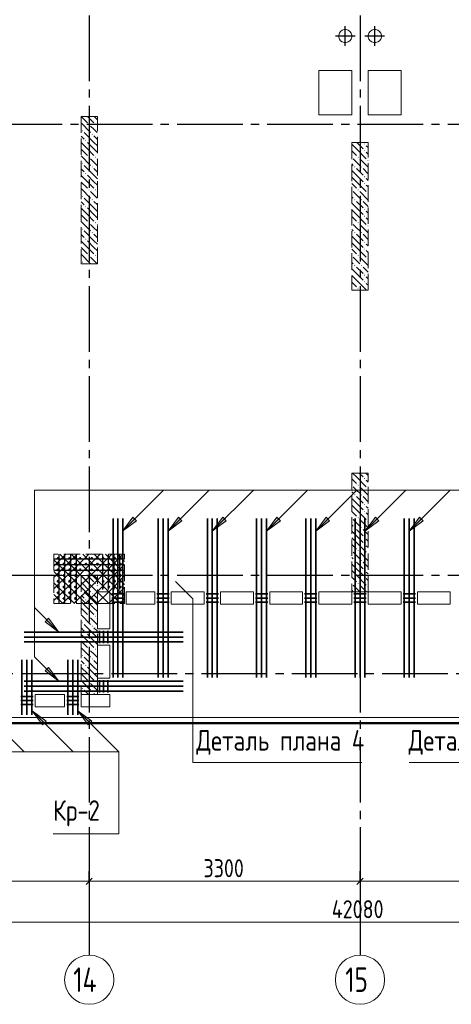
# Model space of a CAD drawing. Header units: millimetres. Extents: x 0 to 61017, y 0 to 42000.
# Tile 7 of 16: x 24092 to 29352, y 16370 to 28380. Entities that reach past the tile are written whole.
import ezdxf

# ---------------------------------------------------------------- set-up
doc = ezdxf.new("R2010")
doc.units = ezdxf.units.MM
doc.linetypes.add('______2', pattern=[270, 200, -70])
doc.linetypes.add('______5', pattern=[1100, 800, -100, 100, -100])
for name, color, linetype, lineweight, true_color in [('S1 Стержни арматуры фон', 7, '______2', 13, 0xa0a0a0), ('Вспомогательная арматура', 7, 'Continuous', 18, 0x656565), ('Поперечная арматура', 7, 'Continuous', 18, 0x5a2814), ('Поперечное армирование AW фон', 7, '______2', 13, 0xa0a0a0)]:
    doc.layers.add(name, color=color, linetype=linetype, lineweight=lineweight, true_color=true_color)
for name, color, linetype, lineweight in [('Standard', 7, 'Continuous', 25), ('ЖБ Перекрытие верхний уровень', 7, 'Continuous', 35), ('ЖБ Пилон', 7, 'Continuous', 35), ('Оси', 40, '______5', 18), ('Позиционная метка номер позиции', 7, 'Continuous', 13), ('Примечания', 7, 'Continuous', 25)]:
    doc.layers.add(name, color=color, linetype=linetype, lineweight=lineweight)
doc.styles.add('GOST 2.304-81', font='txt')
doc.styles.add('ISOCPEUR', font='txt')

msp = doc.modelspace()

# ---------------------------------------------------------------- hatches: boundary and pattern name
at = {"layer": 'ЖБ Пилон', "linetype": 'Continuous', "lineweight": 18, "transparency": 33554687}
for points in [[(24850, 27023), (24857, 27030), (24863, 27023), (24857, 27017)], [(24930, 27103), (24937, 27110), (24943, 27103), (24937, 27097)], [(25010, 27103), (25017, 27110), (25023, 27103), (25017, 27097)], [(24890, 26903), (24897, 26910), (24903, 26903), (24897, 26897)], [(24970, 26983), (24977, 26990), (24983, 26983), (24977, 26977)], [(28290, 26863), (28297, 26870), (28303, 26863), (28297, 26857)], [(28290, 26783), (28297, 26790), (28303, 26783), (28297, 26777)], [(24930, 26703), (24937, 26710), (24943, 26703), (24937, 26697)], [(25010, 26703), (25017, 26710), (25023, 26703), (25017, 26697)], [(28140, 26707), (28143, 26703), (28140, 26700)], [(28210, 26703), (28217, 26710), (28223, 26703), (28217, 26697)], [(28330, 26663), (28337, 26670), (28340, 26667), (28340, 26660), (28337, 26657)], [(24850, 26623), (24857, 26630), (24863, 26623), (24857, 26617)], [(24970, 26583), (24977, 26590), (24983, 26583), (24977, 26577)], [(28170, 26583), (28177, 26590), (28183, 26583), (28177, 26577)], [(28250, 26583), (28257, 26590), (28263, 26583), (28257, 26577)], [(24890, 26503), (24897, 26510), (24903, 26503), (24897, 26497)], [(28290, 26463), (28297, 26470), (28303, 26463), (28297, 26457)], [(24930, 26303), (24937, 26310), (24943, 26303), (24937, 26297)], [(25010, 26303), (25017, 26310), (25023, 26303), (25017, 26297)], [(28140, 26307), (28143, 26303), (28140, 26300)], [(28210, 26303), (28217, 26310), (28223, 26303), (28217, 26297)], [(28290, 26383), (28297, 26390), (28303, 26383), (28297, 26377)], [(24850, 26223), (24857, 26230), (24863, 26223), (24857, 26217)], [(24970, 26183), (24977, 26190), (24983, 26183), (24977, 26177)], [(28170, 26183), (28177, 26190), (28183, 26183), (28177, 26177)], [(28250, 26183), (28257, 26190), (28263, 26183), (28257, 26177)], [(28330, 26263), (28337, 26270), (28340, 26267), (28340, 26260), (28337, 26257)], [(24890, 26103), (24897, 26110), (24903, 26103), (24897, 26097)], [(28290, 26063), (28297, 26070), (28303, 26063), (28297, 26057)], [(28290, 25983), (28297, 25990), (28303, 25983), (28297, 25977)], [(24850, 25823), (24857, 25830), (24863, 25823), (24857, 25817)], [(24930, 25903), (24937, 25910), (24943, 25903), (24937, 25897)], [(25010, 25903), (25017, 25910), (25023, 25903), (25017, 25897)], [(28140, 25907), (28143, 25903), (28140, 25900)], [(28210, 25903), (28217, 25910), (28223, 25903), (28217, 25897)], [(28330, 25863), (28337, 25870), (28340, 25867), (28340, 25860), (28337, 25857)], [(24890, 25703), (24897, 25710), (24903, 25703), (24897, 25697)], [(24970, 25783), (24977, 25790), (24983, 25783), (24977, 25777)], [(28170, 25783), (28177, 25790), (28183, 25783), (28177, 25777)], [(28250, 25783), (28257, 25790), (28263, 25783), (28257, 25777)], [(28290, 25663), (28297, 25670), (28303, 25663), (28297, 25657)], [(28290, 25583), (28297, 25590), (28303, 25583), (28297, 25577)], [(24930, 25503), (24937, 25510), (24943, 25503), (24937, 25497)], [(25010, 25503), (25017, 25510), (25023, 25503), (25017, 25497)], [(28140, 25507), (28143, 25503), (28140, 25500)], [(28210, 25503), (28217, 25510), (28223, 25503), (28217, 25497)], [(28330, 25463), (28337, 25470), (28340, 25467), (28340, 25460), (28337, 25457)], [(24850, 25423), (24857, 25430), (24863, 25423), (24857, 25417)], [(28170, 25383), (28177, 25390), (28183, 25383), (28177, 25377)], [(28250, 25383), (28257, 25390), (28263, 25383), (28257, 25377)], [(28290, 25263), (28297, 25270), (28303, 25263), (28297, 25257)], [(28140, 25107), (28143, 25103), (28140, 25100)], [(28210, 25103), (28217, 25110), (28223, 25103), (28217, 25097)], [(28290, 25183), (28297, 25190), (28303, 25183), (28297, 25177)], [(28140, 22707), (28143, 22703), (28140, 22700)], [(28210, 22703), (28217, 22710), (28223, 22703), (28217, 22697)], [(28290, 22783), (28297, 22790), (28303, 22783), (28297, 22777)], [(28170, 22583), (28177, 22590), (28183, 22583), (28177, 22577)], [(28250, 22583), (28257, 22590), (28263, 22583), (28257, 22577)], [(28330, 22663), (28337, 22670), (28340, 22667), (28340, 22660), (28337, 22657)], [(28290, 22463), (28297, 22470), (28303, 22463), (28297, 22457)], [(28290, 22383), (28297, 22390), (28303, 22383), (28297, 22377)], [(28140, 22307), (28143, 22303), (28140, 22300)], [(28210, 22303), (28217, 22310), (28223, 22303), (28217, 22297)], [(28330, 22263), (28337, 22270), (28340, 22267), (28340, 22260), (28337, 22257)], [(28170, 22183), (28177, 22190), (28183, 22183), (28177, 22177)], [(28250, 22183), (28257, 22190), (28263, 22183), (28257, 22177)], [(28290, 22063), (28297, 22070), (28303, 22063), (28297, 22057)], [(28290, 21983), (28297, 21990), (28303, 21983), (28297, 21977)], [(28140, 21907), (28143, 21903), (28140, 21900)], [(28210, 21903), (28217, 21910), (28223, 21903), (28217, 21897)], [(28330, 21863), (28337, 21870), (28340, 21867), (28340, 21860), (28337, 21857)], [(28170, 21783), (28177, 21790), (28183, 21783), (28177, 21777)], [(28250, 21783), (28257, 21790), (28263, 21783), (28257, 21777)], [(28290, 21663), (28297, 21670), (28303, 21663), (28297, 21657)], [(24930, 21503), (24937, 21510), (24943, 21503), (24937, 21497)], [(25010, 21503), (25017, 21510), (25023, 21503), (25017, 21497)], [(28140, 21507), (28143, 21503), (28140, 21500)], [(28210, 21503), (28217, 21510), (28223, 21503), (28217, 21497)], [(28290, 21583), (28297, 21590), (28303, 21583), (28297, 21577)], [(24850, 21423), (24857, 21430), (24863, 21423), (24857, 21417)], [(24970, 21383), (24977, 21390), (24983, 21383), (24977, 21377)], [(28330, 21463), (28337, 21470), (28340, 21467), (28340, 21460), (28337, 21457)], [(24890, 21303), (24897, 21310), (24903, 21303), (24897, 21297)], [(24850, 21023), (24857, 21030), (24863, 21023), (24857, 21017)], [(24930, 21103), (24937, 21110), (24943, 21103), (24937, 21097)], [(25010, 21103), (25017, 21110), (25023, 21103), (25017, 21097)], [(24890, 20903), (24897, 20910), (24903, 20903), (24897, 20897)], [(24970, 20983), (24977, 20990), (24983, 20983), (24977, 20977)], [(24930, 20703), (24937, 20710), (24943, 20703), (24937, 20697)], [(25010, 20703), (25017, 20710), (25023, 20703), (25017, 20697)], [(24850, 20623), (24857, 20630), (24863, 20623), (24857, 20617)], [(24970, 20583), (24977, 20590), (24983, 20583), (24977, 20577)], [(24890, 20503), (24897, 20510), (24903, 20503), (24897, 20497)], [(24930, 20303), (24937, 20310), (24943, 20303), (24937, 20297)], [(25010, 20303), (25017, 20310), (25023, 20303), (25017, 20297)], [(24850, 20223), (24857, 20230), (24863, 20223), (24857, 20217)], [(24970, 20183), (24977, 20190), (24983, 20183), (24977, 20177)]]:
    msp.add_hatch(color=7, dxfattribs=at).paths.add_polyline_path(points, flags=16)
at = {"layer": 'Позиционная метка номер позиции', "linetype": 'Continuous', "lineweight": 13, "transparency": 33554687}
for points in [[(25514, 22268), (25344, 22140), (25471, 22310)], [(25514, 22268), (25344, 22140), (25471, 22310)], [(26070, 22268), (25900, 22140), (26027, 22310)], [(26610, 22268), (26440, 22140), (26567, 22310)], [(27270, 22268), (27100, 22140), (27227, 22310)], [(27870, 22268), (27700, 22140), (27827, 22310)], [(28470, 22268), (28300, 22140), (28427, 22310)], [(29010, 22268), (28840, 22140), (28967, 22310)], [(24443, 21080), (24571, 20910), (24401, 21037)], [(24443, 20480), (24571, 20310), (24401, 20437)], [(24443, 20480), (24571, 20310), (24401, 20437)], [(24372, 19780), (24245, 19950), (24415, 19822)], [(24927, 19780), (24800, 19950), (24970, 19822)]]:
    msp.add_hatch(color=7, dxfattribs=at).paths.add_polyline_path(points, flags=16)

# ---------------------------------------------------------------- linework, layer by layer
at = {"layer": 'S1 Стержни арматуры фон', "color": 7, "linetype": 'Continuous', "lineweight": 35, "transparency": 33554687}
for p, q in [((25230, 22294), (25230, 20356)), ((25230, 22294), (25230, 20356)), ((25290, 22294), (25290, 20356)), ((25290, 22294), (25290, 20356)), ((25350, 22294), (25350, 20356)), ((25350, 22294), (25350, 20356)), ((25780, 22294), (25780, 20356)), ((25780, 22294), (25780, 20356)), ((25840, 22294), (25840, 20356)), ((25840, 22294), (25840, 20356)), ((25900, 22294), (25900, 20356)), ((25900, 22294), (25900, 20356)), ((26380, 22294), (26380, 20356)), ((26380, 22294), (26380, 20356)), ((26440, 22294), (26440, 20356)), ((26440, 22294), (26440, 20356)), ((26500, 22294), (26500, 20356)), ((26500, 22294), (26500, 20356)), ((26980, 22294), (26980, 20356)), ((26980, 22294), (26980, 20356)), ((27040, 22294), (27040, 20356)), ((27040, 22294), (27040, 20356)), ((27100, 22294), (27100, 20356)), ((27100, 22294), (27100, 20356)), ((27580, 22294), (27580, 20356)), ((27580, 22294), (27580, 20356)), ((27640, 22294), (27640, 20356)), ((27640, 22294), (27640, 20356)), ((27700, 22294), (27700, 20356)), ((27700, 22294), (27700, 20356)), ((28180, 22294), (28180, 20356)), ((28180, 22294), (28180, 20356)), ((28240, 22294), (28240, 20356)), ((28240, 22294), (28240, 20356)), ((28300, 22294), (28300, 20356)), ((28300, 22294), (28300, 20356)), ((28780, 22294), (28780, 20356)), ((28780, 22294), (28780, 20356)), ((28840, 22294), (28840, 20356)), ((28840, 22294), (28840, 20356)), ((28900, 22294), (28900, 20356)), ((28900, 22294), (28900, 20356)), ((26084, 20910), (24146, 20910)), ((26084, 20910), (24146, 20910)), ((26084, 20850), (24146, 20850)), ((26084, 20850), (24146, 20850)), ((26084, 20790), (24146, 20790)), ((26084, 20790), (24146, 20790)), ((24120, 19900), (24120, 20572)), ((24180, 19900), (24180, 20572)), ((24240, 19900), (24240, 20572)), ((24680, 19900), (24680, 20572)), ((24740, 19900), (24740, 20572)), ((24800, 19900), (24800, 20572)), ((26084, 20310), (24146, 20310)), ((26084, 20310), (24146, 20310)), ((26084, 20250), (24146, 20250)), ((26084, 20250), (24146, 20250)), ((26084, 20190), (24146, 20190)), ((26084, 20190), (24146, 20190))]:
    msp.add_line(p, q, dxfattribs=at)
at = {"layer": 'Standard', "color": 8, "linetype": '______5', "lineweight": -3, "transparency": 33554687}
for p, q in [((28060, 28060), (28060, 28300)), ((28420, 28060), (28420, 28300)), ((28180, 28180), (27940, 28180)), ((28540, 28180), (28300, 28180))]:
    msp.add_line(p, q, dxfattribs=at)
at = {"layer": 'Standard', "color": 7, "linetype": 'Continuous', "lineweight": 25, "transparency": 33554687}
for p, q in [((24902, 17833), (24977, 17907)), ((28202, 17833), (28277, 17907))]:
    msp.add_line(p, q, dxfattribs=at)
at = {"layer": 'Standard', "color": 251, "linetype": 'Continuous', "lineweight": -3, "true_color": 0x656565, "transparency": 33554687}
for p, q in [((24940, 17870), (24940, 17995)), ((28240, 17870), (28240, 17995)), ((24940, 17870), (24940, 17745)), ((24940, 17870), (24940, 17418)), ((28240, 17870), (28240, 17745)), ((28240, 17870), (28240, 17418))]:
    msp.add_line(p, q, dxfattribs=at)
at = {"layer": 'Standard', "color": 7, "linetype": 'Continuous', "lineweight": 13, "transparency": 33554687}
for p, q in [((21640, 17870), (24940, 17870)), ((24940, 17870), (28240, 17870)), ((28240, 17870), (31540, 17870)), ((49280, 17370), (7200, 17370))]:
    msp.add_line(p, q, dxfattribs=at)
at = {"layer": 'Standard', "color": 254, "linetype": 'Continuous', "lineweight": 50, "true_color": 0xc4c4ff, "transparency": 33554687}
msp.add_lwpolyline([(7025, 19800), (49780, 19800), (49780, 34900), (7025, 34900), (7025, 19800)], dxfattribs=at)
at = {"layer": 'Вспомогательная арматура', "color": 7, "linetype": 'Continuous', "lineweight": 25, "transparency": 33554687}
for p, q in [((25365, 21800), (24515, 21800)), ((24570, 21855), (24570, 21265)), ((24640, 21855), (24640, 21265)), ((24710, 21855), (24710, 21265)), ((24780, 21855), (24780, 21265)), ((25100, 21855), (25100, 21430)), ((25170, 21855), (25170, 21430)), ((25240, 21855), (25240, 21430)), ((25310, 21855), (25310, 21430)), ((25365, 21730), (24515, 21730)), ((25365, 21660), (24515, 21660))]:
    msp.add_line(p, q, dxfattribs=at)
at = {"layer": 'ЖБ Перекрытие верхний уровень', "color": 7, "linetype": 'Continuous', "lineweight": 18, "transparency": 33554687}
for p, q in [((28003, 28237), (27988, 28217)), ((28023, 28252), (28003, 28237)), ((28047, 28260), (28023, 28252)), ((28073, 28260), (28047, 28260)), ((28097, 28252), (28073, 28260)), ((28117, 28237), (28097, 28252)), ((28132, 28217), (28117, 28237)), ((28363, 28237), (28348, 28217)), ((28383, 28252), (28363, 28237)), ((28407, 28260), (28383, 28252)), ((28433, 28260), (28407, 28260)), ((28457, 28252), (28433, 28260)), ((28477, 28237), (28457, 28252)), ((28492, 28217), (28477, 28237)), ((27988, 28217), (27980, 28193)), ((27980, 28193), (27980, 28167)), ((27980, 28167), (27988, 28143)), ((27988, 28143), (28003, 28123)), ((28003, 28123), (28023, 28108)), ((28023, 28108), (28047, 28100)), ((28073, 28100), (28097, 28108)), ((28097, 28108), (28117, 28123)), ((28117, 28123), (28132, 28143)), ((28140, 28193), (28132, 28217)), ((28132, 28143), (28140, 28167)), ((28140, 28167), (28140, 28193)), ((28348, 28217), (28340, 28193)), ((28340, 28193), (28340, 28167)), ((28340, 28167), (28348, 28143)), ((28348, 28143), (28363, 28123)), ((28363, 28123), (28383, 28108)), ((28383, 28108), (28407, 28100)), ((28433, 28100), (28457, 28108)), ((28457, 28108), (28477, 28123)), ((28477, 28123), (28492, 28143)), ((28500, 28193), (28492, 28217)), ((28492, 28143), (28500, 28167)), ((28500, 28167), (28500, 28193)), ((28047, 28100), (28073, 28100)), ((28407, 28100), (28433, 28100)), ((28140, 27760), (27740, 27760)), ((27740, 27760), (27740, 27220)), ((28140, 27220), (28140, 27760)), ((28740, 27760), (28340, 27760)), ((28340, 27760), (28340, 27220)), ((28740, 27220), (28740, 27760)), ((27740, 27220), (28140, 27220)), ((28340, 27220), (28740, 27220)), ((25040, 20950), (25040, 21400)), ((25040, 21400), (25190, 21400)), ((25190, 21400), (25190, 20950)), ((25390, 21400), (25740, 21400)), ((25390, 21250), (25390, 21400)), ((25740, 21400), (25740, 21250)), ((25940, 21250), (25940, 21400)), ((25940, 21400), (26340, 21400)), ((26340, 21400), (26340, 21250)), ((26540, 21400), (26940, 21400)), ((26540, 21250), (26540, 21400)), ((26940, 21400), (26940, 21250)), ((27140, 21250), (27140, 21400)), ((27140, 21400), (27540, 21400)), ((27540, 21400), (27540, 21250)), ((27740, 21250), (27740, 21400)), ((27740, 21400), (28140, 21400)), ((28140, 21400), (28140, 21250)), ((28340, 21250), (28340, 21400)), ((28340, 21400), (28740, 21400)), ((28740, 21400), (28740, 21250)), ((28940, 21250), (28940, 21400)), ((28940, 21400), (29340, 21400)), ((29340, 21400), (29340, 21250)), ((25740, 21250), (25390, 21250)), ((26340, 21250), (25940, 21250)), ((26940, 21250), (26540, 21250)), ((27540, 21250), (27140, 21250)), ((28140, 21250), (27740, 21250)), ((28740, 21250), (28340, 21250)), ((29340, 21250), (28940, 21250)), ((25190, 20950), (25040, 20950)), ((25040, 20350), (25040, 20750)), ((25040, 20750), (25190, 20750)), ((25190, 20750), (25190, 20350)), ((25190, 20350), (25040, 20350)), ((24280, 20000), (24280, 20150)), ((24280, 20150), (24640, 20150)), ((24640, 20150), (24640, 20000)), ((24840, 20150), (25190, 20150)), ((24840, 20000), (24840, 20150)), ((25190, 20150), (25190, 20000)), ((24640, 20000), (24280, 20000)), ((25190, 20000), (24840, 20000)), ((7100, 19870), (28240, 19870)), ((28240, 19870), (49710, 19870))]:
    msp.add_line(p, q, dxfattribs=at)
at = {"layer": 'ЖБ Пилон', "color": 253, "linetype": '______2', "lineweight": 13, "true_color": 0xa0a0a0, "transparency": 33554687}
for p, q in [((24840, 27200), (24840, 25400)), ((25040, 27200), (24840, 27200)), ((25040, 25400), (25040, 27200)), ((28140, 26880), (28140, 25080)), ((28340, 26880), (28140, 26880)), ((28340, 25080), (28340, 26880)), ((24840, 25400), (25040, 25400)), ((28140, 25080), (28340, 25080)), ((28140, 22850), (28140, 21400)), ((28340, 22850), (28140, 22850)), ((28340, 21400), (28340, 22850)), ((24840, 21600), (24840, 20150)), ((25040, 21600), (24840, 21600)), ((25040, 20150), (25040, 21600)), ((28140, 21400), (28340, 21400)), ((24840, 20150), (25040, 20150))]:
    msp.add_line(p, q, dxfattribs=at)
at = {"layer": 'ЖБ Пилон', "color": 9, "linetype": 'Continuous', "lineweight": 18, "true_color": 0xc7c7c7, "transparency": 33554687}
for p, q in [((24840, 27200), (24917, 27123)), ((24920, 27200), (24997, 27123)), ((25000, 27200), (25040, 27160)), ((24840, 27120), (24957, 27003)), ((24997, 27043), (24957, 27083)), ((25037, 27003), (24997, 27043)), ((25037, 27083), (25040, 27080)), ((24840, 26960), (24877, 26923)), ((24997, 26883), (24877, 27003)), ((24997, 26963), (25040, 26920)), ((24917, 26803), (24840, 26880)), ((24840, 26800), (24917, 26723)), ((24917, 26883), (24997, 26803)), ((24917, 26803), (24997, 26723)), ((24997, 26883), (25040, 26840)), ((24997, 26803), (25040, 26760)), ((28140, 26860), (28197, 26803)), ((28197, 26803), (28317, 26683)), ((28200, 26880), (28277, 26803)), ((28340, 26820), (28317, 26843)), ((24840, 26720), (24957, 26603)), ((24997, 26643), (24957, 26683)), ((25037, 26683), (25040, 26680)), ((28140, 26780), (28197, 26723)), ((28197, 26643), (28157, 26683)), ((28237, 26683), (28340, 26580)), ((28317, 26763), (28340, 26740)), ((24840, 26560), (24877, 26523)), ((24997, 26483), (24877, 26603)), ((25037, 26603), (24997, 26643)), ((24997, 26563), (25040, 26520)), ((28140, 26620), (28157, 26603)), ((28237, 26603), (28197, 26643)), ((28197, 26563), (28277, 26483)), ((28277, 26563), (28340, 26500)), ((24917, 26403), (24840, 26480)), ((24917, 26483), (24997, 26403)), ((24997, 26483), (25040, 26440)), ((28197, 26483), (28140, 26540)), ((28140, 26460), (28197, 26403)), ((28197, 26483), (28277, 26403)), ((28340, 26420), (28317, 26443)), ((24840, 26400), (24917, 26323)), ((24840, 26320), (24957, 26203)), ((24917, 26403), (24997, 26323)), ((24997, 26403), (25040, 26360)), ((28140, 26380), (28197, 26323)), ((28197, 26403), (28317, 26283)), ((28317, 26363), (28340, 26340)), ((24997, 26083), (24877, 26203)), ((24997, 26243), (24957, 26283)), ((25037, 26203), (24997, 26243)), ((25037, 26283), (25040, 26280)), ((28140, 26220), (28157, 26203)), ((28197, 26243), (28157, 26283)), ((28237, 26203), (28197, 26243)), ((28237, 26283), (28340, 26180)), ((24840, 26160), (24877, 26123)), ((24917, 26003), (24840, 26080)), ((24917, 26083), (24997, 26003)), ((24997, 26163), (25040, 26120)), ((24997, 26083), (25040, 26040)), ((28197, 26083), (28140, 26140)), ((28197, 26163), (28277, 26083)), ((28197, 26083), (28277, 26003)), ((28277, 26163), (28340, 26100)), ((24840, 26000), (24917, 25923)), ((24917, 26003), (24997, 25923)), ((24997, 26003), (25040, 25960)), ((28140, 26060), (28197, 26003)), ((28140, 25980), (28197, 25923)), ((28197, 26003), (28317, 25883)), ((28340, 26020), (28317, 26043)), ((28317, 25963), (28340, 25940)), ((24840, 25920), (24957, 25803)), ((24997, 25843), (24957, 25883)), ((25037, 25803), (24997, 25843)), ((25037, 25883), (25040, 25880)), ((28197, 25843), (28157, 25883)), ((28237, 25803), (28197, 25843)), ((28237, 25883), (28340, 25780)), ((24840, 25760), (24877, 25723)), ((24997, 25683), (24877, 25803)), ((24997, 25763), (25040, 25720)), ((28140, 25820), (28157, 25803)), ((28197, 25683), (28140, 25740)), ((28197, 25763), (28277, 25683)), ((28277, 25763), (28340, 25700)), ((24917, 25603), (24840, 25680)), ((24840, 25600), (24917, 25523)), ((24917, 25683), (24997, 25603)), ((24917, 25603), (24997, 25523)), ((24997, 25683), (25040, 25640)), ((24997, 25603), (25040, 25560)), ((28140, 25660), (28197, 25603)), ((28197, 25683), (28277, 25603)), ((28197, 25603), (28317, 25483)), ((28340, 25620), (28317, 25643)), ((24840, 25520), (24957, 25403)), ((24997, 25443), (24957, 25483)), ((25037, 25483), (25040, 25480)), ((28140, 25580), (28197, 25523)), ((28197, 25443), (28157, 25483)), ((28237, 25483), (28340, 25380)), ((28317, 25563), (28340, 25540)), ((24880, 25400), (24877, 25403)), ((25037, 25403), (24997, 25443)), ((28140, 25420), (28157, 25403)), ((28237, 25403), (28197, 25443)), ((28197, 25363), (28277, 25283)), ((28277, 25363), (28340, 25300)), ((28197, 25283), (28140, 25340)), ((28140, 25260), (28197, 25203)), ((28197, 25283), (28277, 25203)), ((28340, 25220), (28317, 25243)), ((28140, 25180), (28197, 25123)), ((28197, 25203), (28317, 25083)), ((28317, 25163), (28340, 25140)), ((28160, 25080), (28157, 25083)), ((28237, 25083), (28240, 25080)), ((28150, 22850), (28197, 22803)), ((28230, 22850), (28277, 22803)), ((28340, 22820), (28317, 22843)), ((28140, 22780), (28197, 22723)), ((28197, 22803), (28317, 22683)), ((28317, 22763), (28340, 22740)), ((28140, 22620), (28157, 22603)), ((28197, 22643), (28157, 22683)), ((28237, 22603), (28197, 22643)), ((28237, 22683), (28340, 22580)), ((28197, 22483), (28140, 22540)), ((28140, 22460), (28197, 22403)), ((28197, 22563), (28277, 22483)), ((28197, 22483), (28277, 22403)), ((28277, 22563), (28340, 22500)), ((28140, 22380), (28197, 22323)), ((28197, 22403), (28317, 22283)), ((28340, 22420), (28317, 22443)), ((28317, 22363), (28340, 22340)), ((28140, 22220), (28157, 22203)), ((28197, 22243), (28157, 22283)), ((28237, 22203), (28197, 22243)), ((28237, 22283), (28340, 22180)), ((28197, 22083), (28140, 22140)), ((28197, 22163), (28277, 22083)), ((28277, 22163), (28340, 22100)), ((28140, 22060), (28197, 22003)), ((28140, 21980), (28197, 21923)), ((28197, 22083), (28277, 22003)), ((28197, 22003), (28317, 21883)), ((28340, 22020), (28317, 22043)), ((28197, 21843), (28157, 21883)), ((28237, 21883), (28340, 21780)), ((28317, 21963), (28340, 21940)), ((28140, 21820), (28157, 21803)), ((28197, 21683), (28140, 21740)), ((28237, 21803), (28197, 21843)), ((28197, 21763), (28277, 21683)), ((28277, 21763), (28340, 21700)), ((28140, 21660), (28197, 21603)), ((28197, 21683), (28277, 21603)), ((28340, 21620), (28317, 21643)), ((24840, 21600), (24917, 21523)), ((24840, 21520), (24957, 21403)), ((24920, 21600), (24997, 21523)), ((25000, 21600), (25040, 21560)), ((28140, 21580), (28197, 21523)), ((28197, 21603), (28317, 21483)), ((28317, 21563), (28340, 21540)), ((24997, 21283), (24877, 21403)), ((24997, 21443), (24957, 21483)), ((25037, 21403), (24997, 21443)), ((25037, 21483), (25040, 21480)), ((28140, 21420), (28157, 21403)), ((28197, 21443), (28157, 21483)), ((28237, 21403), (28197, 21443)), ((28237, 21483), (28320, 21400)), ((24840, 21360), (24877, 21323)), ((24917, 21203), (24840, 21280)), ((24917, 21283), (24997, 21203)), ((24997, 21363), (25040, 21320)), ((24997, 21283), (25040, 21240)), ((24840, 21200), (24917, 21123)), ((24917, 21203), (24997, 21123)), ((24997, 21203), (25040, 21160)), ((24840, 21120), (24957, 21003)), ((24997, 21043), (24957, 21083)), ((25037, 21003), (24997, 21043)), ((25037, 21083), (25040, 21080)), ((24840, 20960), (24877, 20923)), ((24997, 20883), (24877, 21003)), ((24997, 20963), (25040, 20920)), ((24917, 20803), (24840, 20880)), ((24840, 20800), (24917, 20723)), ((24917, 20883), (24997, 20803)), ((24917, 20803), (24997, 20723)), ((24997, 20883), (25040, 20840)), ((24997, 20803), (25040, 20760)), ((24840, 20720), (24957, 20603)), ((24997, 20643), (24957, 20683)), ((25037, 20683), (25040, 20680)), ((24840, 20560), (24877, 20523)), ((24997, 20483), (24877, 20603)), ((25037, 20603), (24997, 20643)), ((24997, 20563), (25040, 20520)), ((24917, 20403), (24840, 20480)), ((24917, 20483), (24997, 20403)), ((24997, 20483), (25040, 20440)), ((24840, 20400), (24917, 20323)), ((24840, 20320), (24957, 20203)), ((24917, 20403), (24997, 20323)), ((24997, 20403), (25040, 20360)), ((24930, 20150), (24877, 20203)), ((24997, 20243), (24957, 20283)), ((25037, 20203), (24997, 20243)), ((25037, 20283), (25040, 20280)), ((24840, 20160), (24850, 20150)), ((24997, 20163), (25010, 20150))]:
    msp.add_line(p, q, dxfattribs=at)
at = {"layer": 'Оси', "color": 8, "linetype": '______5', "lineweight": -3, "transparency": 33554687}
for p, q in [((24940, 35030), (24940, 16970)), ((28240, 35030), (28240, 16970)), ((49910, 27100), (4600, 27100)), ((49910, 21600), (4600, 21600)), ((50210, 20400), (4600, 20400))]:
    msp.add_line(p, q, dxfattribs=at)
at = {"layer": 'Оси', "color": 7, "linetype": 'Continuous', "lineweight": 13, "transparency": 33554687}
for centre in [(24940, 16670), (28240, 16670)]:
    msp.add_circle(centre, 300, dxfattribs=at)
at = {"layer": 'Позиционная метка номер позиции', "color": 7, "linetype": 'Continuous', "lineweight": 13, "transparency": 33554687}
for p, q in [((25344, 22140), (25844, 22640)), ((25900, 22140), (26400, 22640)), ((26440, 22140), (26940, 22640)), ((27100, 22140), (27600, 22640)), ((27700, 22140), (28200, 22640)), ((28300, 22140), (28800, 22640)), ((28840, 22140), (29340, 22640)), ((25344, 22140), (25471, 22310)), ((25344, 22140), (25471, 22310)), ((25514, 22268), (25344, 22140)), ((25514, 22268), (25344, 22140)), ((25471, 22310), (25514, 22268)), ((25471, 22310), (25514, 22268)), ((25492, 22289), (25503, 22300)), ((25492, 22289), (25503, 22300)), ((25900, 22140), (26027, 22310)), ((26070, 22268), (25900, 22140)), ((26027, 22310), (26070, 22268)), ((26048, 22289), (26059, 22300)), ((26440, 22140), (26567, 22310)), ((26610, 22268), (26440, 22140)), ((26567, 22310), (26610, 22268)), ((26588, 22289), (26599, 22300)), ((27100, 22140), (27227, 22310)), ((27270, 22268), (27100, 22140)), ((27227, 22310), (27270, 22268)), ((27248, 22289), (27259, 22300)), ((27700, 22140), (27827, 22310)), ((27870, 22268), (27700, 22140)), ((27827, 22310), (27870, 22268)), ((27848, 22289), (27859, 22300)), ((28300, 22140), (28427, 22310)), ((28470, 22268), (28300, 22140)), ((28427, 22310), (28470, 22268)), ((28448, 22289), (28459, 22300)), ((28840, 22140), (28967, 22310)), ((29010, 22268), (28840, 22140)), ((28967, 22310), (29010, 22268)), ((28988, 22289), (28999, 22300)), ((25344, 22140), (25344, 22140)), ((25344, 22140), (25344, 22140)), ((25344, 22140), (25344, 22140)), ((25344, 22140), (25344, 22140)), ((25344, 22140), (25344, 22140)), ((25344, 22140), (25344, 22140)), ((25900, 22140), (25900, 22140)), ((25900, 22140), (25900, 22140)), ((25900, 22140), (25900, 22140)), ((26440, 22140), (26440, 22140)), ((26440, 22140), (26440, 22140)), ((26440, 22140), (26440, 22140)), ((27100, 22140), (27100, 22140)), ((27100, 22140), (27100, 22140)), ((27100, 22140), (27100, 22140)), ((27700, 22140), (27700, 22140)), ((27700, 22140), (27700, 22140)), ((27700, 22140), (27700, 22140)), ((28300, 22140), (28300, 22140)), ((28300, 22140), (28300, 22140)), ((28300, 22140), (28300, 22140)), ((28840, 22140), (28840, 22140)), ((28840, 22140), (28840, 22140)), ((28840, 22140), (28840, 22140)), ((24571, 20910), (24271, 21210)), ((24401, 21037), (24443, 21080)), ((24571, 20910), (24401, 21037)), ((24422, 21058), (24412, 21069)), ((24443, 21080), (24571, 20910)), ((24571, 20910), (24571, 20910)), ((24571, 20910), (24571, 20910)), ((24571, 20910), (24571, 20910)), ((24571, 20310), (24271, 20610)), ((24401, 20437), (24443, 20480)), ((24401, 20437), (24443, 20480)), ((24571, 20310), (24401, 20437)), ((24571, 20310), (24401, 20437)), ((24422, 20458), (24412, 20469)), ((24422, 20458), (24412, 20469)), ((24443, 20480), (24571, 20310)), ((24443, 20480), (24571, 20310)), ((24571, 20310), (24571, 20310)), ((24571, 20310), (24571, 20310)), ((24571, 20310), (24571, 20310)), ((24571, 20310), (24571, 20310)), ((24571, 20310), (24571, 20310)), ((24571, 20310), (24571, 20310)), ((24245, 19950), (24245, 19950)), ((24245, 19950), (24245, 19950)), ((24245, 19950), (24245, 19950)), ((24245, 19950), (24415, 19822)), ((24372, 19780), (24245, 19950)), ((24800, 19950), (24800, 19950)), ((24800, 19950), (24800, 19950)), ((24800, 19950), (24800, 19950)), ((24800, 19950), (24970, 19822)), ((24927, 19780), (24800, 19950)), ((24415, 19822), (24372, 19780)), ((24970, 19822), (24927, 19780)), ((24393, 19801), (24404, 19791)), ((24948, 19801), (24959, 19791))]:
    msp.add_line(p, q, dxfattribs=at)
for points in [[(24571, 20310), (24271, 20610), (24271, 22640), (33141, 22640)], [(25344, 22140), (25844, 22640), (33141, 22640)], [(21280, 19950), (21780, 19450), (25300, 19450)], [(23045, 19950), (23545, 19450), (24345, 19450)], [(23645, 19950), (24145, 19450), (24945, 19450)], [(24245, 19950), (24745, 19450), (25300, 19450)], [(24800, 19950), (25300, 19450), (25300, 18450), (24500, 18450)]]:
    msp.add_lwpolyline(points, dxfattribs=at)
at = {"layer": 'Поперечная арматура', "color": 7, "linetype": 'Continuous', "lineweight": 50, "transparency": 33554687}
for centre in [(24560, 21810), (24560, 21740), (24630, 21810), (24630, 21740), (24700, 21810), (24700, 21740), (24770, 21810), (24770, 21740), (24830, 21810), (24830, 21740), (24900, 21810), (24900, 21740), (24970, 21810), (24970, 21740), (25040, 21810), (25040, 21740), (25110, 21810), (25110, 21740), (25180, 21810), (25180, 21740), (25250, 21810), (25250, 21740), (25320, 21810), (25320, 21740), (24560, 21670), (24630, 21670), (24700, 21670), (24770, 21670), (24830, 21670), (24900, 21670), (24970, 21670), (25040, 21670), (25110, 21670), (25180, 21670), (25250, 21670), (25320, 21670), (24560, 21600), (24560, 21530), (24630, 21600), (24630, 21530), (24700, 21600), (24700, 21530), (24770, 21600), (24770, 21530), (25110, 21600), (25110, 21530), (25180, 21600), (25180, 21530), (25250, 21600), (25250, 21530), (25320, 21600), (25320, 21530), (24560, 21460), (24560, 21390), (24630, 21460), (24630, 21390), (24700, 21460), (24700, 21390), (24770, 21460), (24770, 21390), (25110, 21460), (25180, 21460), (25250, 21460), (25320, 21460), (24560, 21320), (24630, 21320), (24700, 21320), (24770, 21320)]:
    msp.add_circle(centre, 5, dxfattribs=at)
at = {"layer": 'Поперечное армирование AW фон', "color": 7, "linetype": 'Continuous', "lineweight": 35, "transparency": 33554687}
for p, q in [((25215, 21375), (25365, 21375)), ((25215, 21325), (25365, 21325)), ((25215, 21275), (25365, 21275)), ((25765, 21375), (25915, 21375)), ((25765, 21325), (25915, 21325)), ((25765, 21275), (25915, 21275)), ((26365, 21375), (26515, 21375)), ((26365, 21325), (26515, 21325)), ((26365, 21275), (26515, 21275)), ((26965, 21375), (27115, 21375)), ((26965, 21325), (27115, 21325)), ((26965, 21275), (27115, 21275)), ((27565, 21375), (27715, 21375)), ((27565, 21325), (27715, 21325)), ((27565, 21275), (27715, 21275)), ((28165, 21375), (28315, 21375)), ((28165, 21325), (28315, 21325)), ((28165, 21275), (28315, 21275)), ((28765, 21375), (28915, 21375)), ((28765, 21325), (28915, 21325)), ((28765, 21275), (28915, 21275)), ((25065, 20775), (25065, 20925)), ((25115, 20775), (25115, 20925)), ((25165, 20775), (25165, 20925)), ((25065, 20175), (25065, 20325)), ((25115, 20175), (25115, 20325)), ((25165, 20175), (25165, 20325)), ((24255, 20125), (24105, 20125)), ((24255, 20075), (24105, 20075)), ((24815, 20125), (24665, 20125)), ((24815, 20075), (24665, 20075)), ((24255, 20025), (24105, 20025)), ((24815, 20025), (24665, 20025))]:
    msp.add_line(p, q, dxfattribs=at)
at = {"layer": 'Примечания', "color": 252, "linetype": 'Continuous', "lineweight": 13, "true_color": 0x8f8f8f, "transparency": 33554687}
for p, q in [((24510, 21856), (24514, 21860)), ((24510, 21716), (24654, 21860)), ((24510, 21576), (24794, 21860)), ((24510, 21436), (24934, 21860)), ((24580, 21860), (25037, 21403)), ((24617, 21403), (25074, 21860)), ((24720, 21860), (25177, 21403)), ((24757, 21403), (25214, 21860)), ((24860, 21860), (25317, 21403)), ((24897, 21403), (25354, 21860)), ((25000, 21860), (25370, 21490)), ((25140, 21860), (25370, 21630)), ((25280, 21860), (25370, 21770)), ((24510, 21790), (24897, 21403)), ((24510, 21650), (24757, 21403)), ((25037, 21403), (25370, 21736)), ((24510, 21510), (24617, 21403)), ((25177, 21403), (25370, 21596)), ((24510, 21296), (24617, 21403)), ((24614, 21260), (24757, 21403)), ((24617, 21403), (24760, 21260)), ((24754, 21260), (24897, 21403)), ((24757, 21403), (24900, 21260)), ((24894, 21260), (25037, 21403)), ((24897, 21403), (25040, 21260)), ((25034, 21260), (25177, 21403)), ((25037, 21403), (25180, 21260)), ((25174, 21260), (25317, 21403)), ((25177, 21403), (25320, 21260)), ((25317, 21403), (25370, 21456)), ((25317, 21403), (25370, 21350)), ((24510, 21370), (24620, 21260)), ((25314, 21260), (25370, 21316))]:
    msp.add_line(p, q, dxfattribs=at)
at = {"layer": 'Примечания', "color": 7, "linetype": '______2', "lineweight": 13, "transparency": 33554687}
for p, q in [((25370, 21860), (24510, 21860)), ((24510, 21860), (24510, 21260)), ((25370, 21260), (25370, 21860)), ((24510, 21260), (25370, 21260))]:
    msp.add_line(p, q, dxfattribs=at)
at = {"layer": 'Примечания', "color": 7, "linetype": 'Continuous', "lineweight": 13, "transparency": 33554687}
for points in [[(25990, 21526), (26202, 21314), (26202, 19321), (28261, 19321)], [(31110, 21526), (30898, 21314), (30898, 19321), (28839, 19321)]]:
    msp.add_lwpolyline(points, dxfattribs=at)

# ---------------------------------------------------------------- texts
at = {"layer": 'Standard', "color": 7, "linetype": 'Continuous', "lineweight": 25, "transparency": 33554687, "attachment_point": 7, "style": 'GOST 2.304-81'}
for s, insert, char_height, width in [('Кр-2', (24500, 18541), 250, 728.95), ('3300', (26332, 17920), 220, 641.48), ('42080', (27896, 17420), 220, 813.28)]:
    msp.add_mtext(s, dxfattribs=dict(at, insert=insert, char_height=char_height, width=width))
at = {"layer": 'Оси', "color": 7, "linetype": 'Continuous', "lineweight": 25, "transparency": 33554687, "char_height": 300, "attachment_point": 7, "style": 'ISOCPEUR'}
for s, insert, width in [('\\W0.76;14', (24745, 16520), 504.57), ('\\W0.75;15', (28060, 16520), 472.27)]:
    msp.add_mtext(s, dxfattribs=dict(at, insert=insert, width=width))
at = {"layer": 'Примечания', "color": 7, "linetype": 'Continuous', "lineweight": 25, "transparency": 33554687, "char_height": 250, "attachment_point": 7, "style": 'GOST 2.304-81'}
for insert, width in [((26244, 19413), 2150.16), ((28831, 19413), 2150.15)]:
    msp.add_mtext('Деталь\\~плана\\~4', dxfattribs=dict(at, insert=insert, width=width))

doc.saveas('drawing.dxf')
